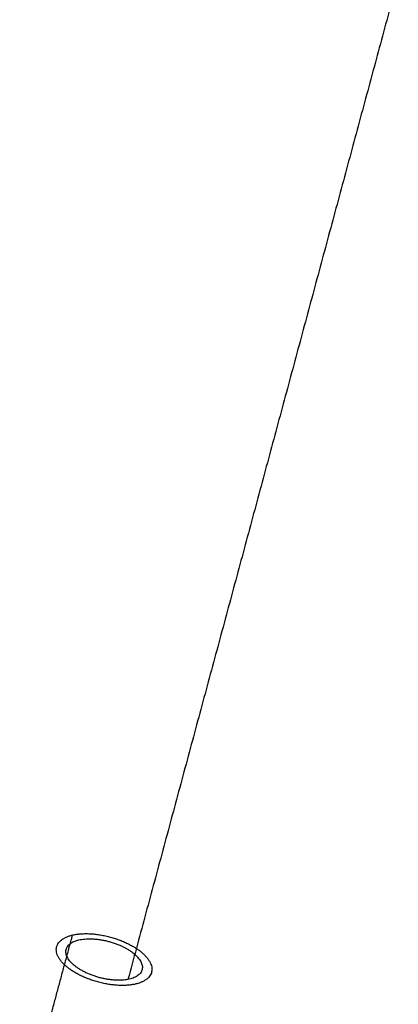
# Model space of a CAD drawing. Header units: millimetres. Extents: x 68659 to 70107, y -15520 to -14401.
# Tile 24 of 40: x 69663 to 69721, y -15376 to -15225. Entities that reach past the tile are written whole.
import ezdxf

# ---------------------------------------------------------------- set-up
doc = ezdxf.new("R2010")
doc.units = ezdxf.units.MM
doc.header["$MEASUREMENT"] = 0
doc.layers.add('Default', color=7, linetype='Continuous', true_color=0x000000)

msp = doc.modelspace()

# ---------------------------------------------------------------- linework, layer by layer
at = {"layer": 'Default'}
for points in [[(69721.04, -15219.02, 1838.34), (69700.41, -15295.51, 1881.05), (69679.78, -15372, 1923.76)], [(69671.28, -15365.23, 1931.76), (69667.26, -15380.11, 1940.06), (69663.25, -15394.98, 1948.37)]]:
    msp.add_open_spline(points, degree=2, dxfattribs=at)
for points, knots in [([(69671.28, -15365.23, 1931.76), (69665.83, -15366.55, 1926.77), (69670.7, -15370.28, 1922.45), (69675.56, -15374, 1918.12), (69681, -15372.69, 1923.11), (69686.45, -15371.37, 1928.1), (69681.58, -15367.64, 1932.42), (69676.72, -15363.92, 1936.75), (69671.28, -15365.23, 1931.76)], [0, 0, 0, 11.780972, 11.780972, 23.561945, 23.561945, 35.342917, 35.342917, 47.12389, 47.12389, 47.12389]), ([(69679.78, -15372, 1923.76), (69684.35, -15371.11, 1927.55), (69680.7, -15368.07, 1931.23), (69677.06, -15365.04, 1934.9), (69672.5, -15365.92, 1931.11), (69667.93, -15366.81, 1927.32), (69671.58, -15369.85, 1923.64), (69675.22, -15372.88, 1919.97), (69679.78, -15372, 1923.76)], [0, 0, 0, 7.853982, 7.853982, 15.707963, 15.707963, 23.561945, 23.561945, 31.415927, 31.415927, 31.415927])]:
    msp.add_rational_spline(points, [1, 0.707106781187, 1, 0.707106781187, 1, 0.707106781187, 1, 0.707106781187, 1], degree=2, knots=knots, dxfattribs=at)

doc.saveas('drawing.dxf')
